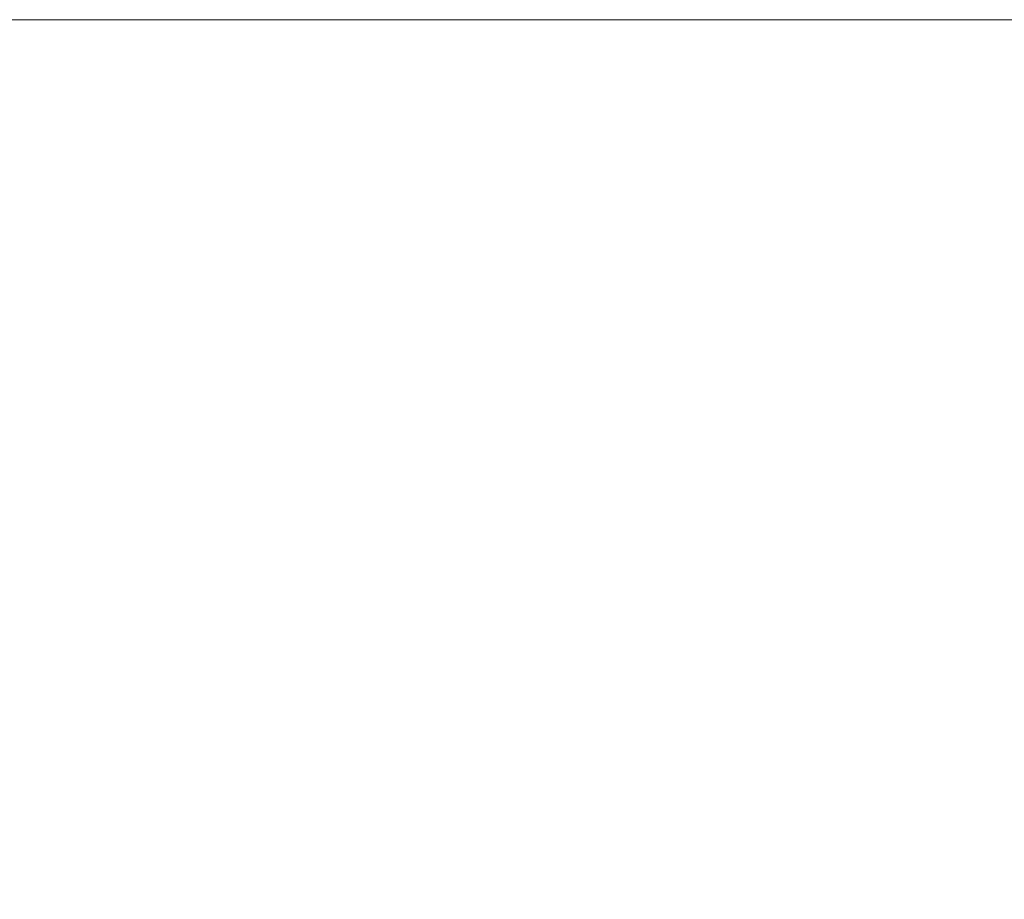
# Model space of a CAD drawing. Extents: x 625 to 1971, y 1056 to 1310.
# Tile 5 of 64: x 721 to 771, y 1266 to 1310. Entities that reach past the tile are written whole.
import ezdxf
from ezdxf.enums import TextEntityAlignment as Align

# ---------------------------------------------------------------- set-up
doc = ezdxf.new("R2010")
doc.units = 0
doc.header["$MEASUREMENT"] = 0
doc.layers.add('B_ANNO_NOPLOT', color=47, linetype='Continuous', lineweight=18, plot=False)
doc.layers.add('B_ANNO_TEXT', color=7, linetype='Continuous', lineweight=18)
doc.styles.add('Annotative', font='calibri.ttf', dxfattribs={"height": 0.0625})
doc.styles.get("Standard").update_dxf_attribs({"font": 'calibri.ttf'})

# ---------------------------------------------------------------- blocks, each defined once
blk = doc.blocks.new('INS_SS42_BASE')
at = {"layer": 'B_ANNO_NOPLOT', "flags": 128}
blk.add_lwpolyline([(0, 0), (0, 252.002), (323.93, 252.002), (323.93, 238.857), (378.003, 238.857), (378.003, 40.5), (316.573, 40.5), (316.573, 0), (0, 0)], dxfattribs=at)
at = {"lineweight": 30, "flags": 104}
for tag, p in [('SUB1', (311.281, 226.103, 1.684)), ('SUB2', (319.281, 226.103, 1.684))]:
    blk.add_attdef(tag, text='', height=1.5, dxfattribs=at).set_placement(p, align=Align.MIDDLE_CENTER)
at = {"layer": 'B_ANNO_TEXT', "lineweight": 30, "flags": 104}
for tag, p in [('SUB1', (311.281, 226.103)), ('SUB2', (319.281, 226.103))]:
    blk.add_attdef(tag, text='', height=1.5, dxfattribs=at).set_placement(p, align=Align.MIDDLE_CENTER)
at = {"layer": 'B_ANNO_TEXT', "style": 'Annotative'}
for tag, p in [('CORNER1', (97.357, 101.834)), ('CORNER2', (98.569, 3.306))]:
    blk.add_attdef(tag, text='', height=1.5, dxfattribs=at).set_placement(p, align=Align.BOTTOM_RIGHT)

msp = doc.modelspace()

# ---------------------------------------------------------------- block references
msp.add_blockref('INS_SS42_BASE', (624.938, 1058.296))

doc.saveas('drawing.dxf')
